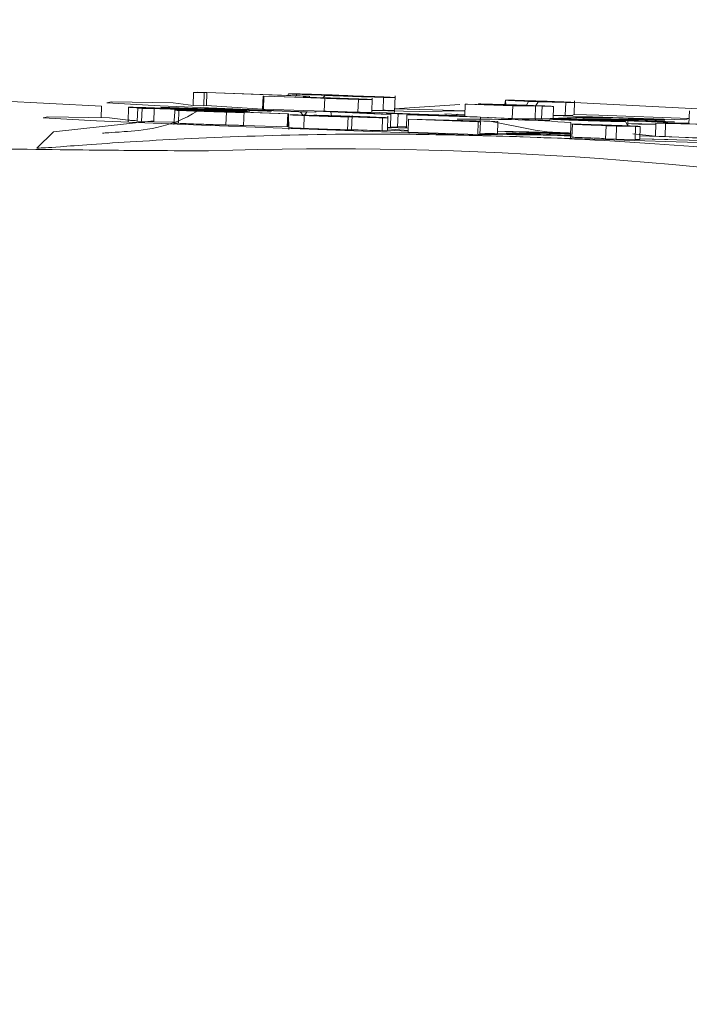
# Model space of a CAD drawing. Header units: millimetres. Extents: x 69081 to 158617, y -37521 to -9534.
# Tile 174 of 256: x 113682.181 to 113682.595, y -20053.598 to -20052.988. Entities that reach past the tile are written whole.
import ezdxf

# ---------------------------------------------------------------- set-up
doc = ezdxf.new("R2010")
doc.units = ezdxf.units.MM
doc.layers.add('ARCH_wyposażenie', color=8, linetype='Continuous', lineweight=9)
doc.layers.add('JS_DACH', color=3, linetype='Continuous')

# ---------------------------------------------------------------- blocks, each defined once
blk = doc.blocks.new('MASZYNA MYJĄCA')
at = {"layer": 'ARCH_wyposażenie'}
for p, q in [((15.41993, -25.6996), (15.4252, -25.5987)), ((15.43365, -25.60907), (15.43296, -25.64302)), ((15.43274, -25.64907), (15.43336, -25.61843)), ((15.44198, -25.62229), (15.44096, -25.64328)), ((15.42515, -25.6283), (15.43315, -25.62857)), ((15.4298, -25.62845), (15.4279, -25.68442)), ((15.43317, -25.62802), (15.43315, -25.62857)), ((15.43198, -25.63744), (15.42997, -25.69318)), ((15.43033, -25.6947), (15.43198, -25.63744)), ((15.43198, -25.63744), (15.43198, -25.63744)), ((15.43296, -25.64302), (15.43274, -25.64907)), ((15.43296, -25.64302), (15.44096, -25.64328)), ((15.44242, -25.65898), (15.44289, -25.64159)), ((15.43056, -25.64355), (15.42955, -25.67199)), ((15.42997, -25.69318), (15.43056, -25.64355)), ((15.43056, -25.64355), (15.43056, -25.64355)), ((15.43274, -25.64907), (15.44073, -25.64934)), ((15.43298, -25.66642), (15.4333, -25.64909)), ((15.44096, -25.64328), (15.44073, -25.64934)), ((15.44073, -25.64934), (15.43928, -25.66324)), ((15.44281, -25.659), (15.43481, -25.65873)), ((15.43444, -25.66646), (15.43073, -25.66634)), ((15.43178, -25.66793), (15.43444, -25.66646)), ((15.43482, -25.66169), (15.43469, -25.67338)), ((15.43482, -25.66169), (15.44282, -25.66196)), ((15.44282, -25.66196), (15.44268, -25.67364)), ((15.42955, -25.67199), (15.42933, -25.69049)), ((15.43178, -25.66793), (15.43178, -25.66793)), ((15.43446, -25.67991), (15.43457, -25.6696)), ((15.43469, -25.67338), (15.43446, -25.67991)), ((15.43469, -25.67338), (15.44268, -25.67364)), ((15.44268, -25.67364), (15.44245, -25.68018)), ((15.43156, -25.67433), (15.43149, -25.67383)), ((15.43438, -25.67607), (15.43438, -25.67607)), ((15.4279, -25.68442), (15.42739, -25.69966)), ((15.43446, -25.67991), (15.44245, -25.68018)), ((15.42883, -25.68836), (15.42803, -25.71261)), ((15.43019, -25.71976), (15.42883, -25.68836)), ((15.42933, -25.69049), (15.42981, -25.71266)), ((15.42981, -25.71266), (15.43033, -25.6947)), ((15.43033, -25.6947), (15.42997, -25.69318)), ((15.42739, -25.69966), (15.41895, -25.69938)), ((15.43238, -25.70162), (15.44238, -25.70195)), ((15.43346, -25.70076), (15.4334, -25.70117)), ((15.43346, -25.70076), (15.44145, -25.70102)), ((15.43903, -25.70184), (15.43815, -25.72777)), ((15.43815, -25.72777), (15.43932, -25.70185)), ((15.43932, -25.70185), (15.43859, -25.71942)), ((15.43911, -25.73185), (15.43932, -25.70185)), ((15.44041, -25.70188), (15.43931, -25.7327)), ((15.4396, -25.73392), (15.44041, -25.70188)), ((15.44001, -25.73565), (15.44041, -25.70188)), ((15.44145, -25.70102), (15.44145, -25.70102)), ((15.4199, -25.70487), (15.41958, -25.72184)), ((15.4199, -25.70487), (15.4279, -25.70513)), ((15.4279, -25.70513), (15.42803, -25.71261)), ((15.43014, -25.71267), (15.43026, -25.7092)), ((15.41936, -25.72799), (15.41964, -25.71295)), ((15.42243, -25.71253), (15.42219, -25.7195)), ((15.42243, -25.71253), (15.43014, -25.71267)), ((15.42899, -25.75769), (15.43114, -25.71471)), ((15.43027, -25.71467), (15.43019, -25.71976)), ((15.43826, -25.71493), (15.43721, -25.72383)), ((15.41958, -25.72184), (15.41936, -25.72799)), ((15.41942, -25.71986), (15.41942, -25.71986)), ((15.41958, -25.72184), (15.42218, -25.72361)), ((15.42219, -25.7195), (15.42219, -25.7195)), ((15.42219, -25.7195), (15.43019, -25.71976)), ((15.43859, -25.71942), (15.43847, -25.72915)), ((15.41908, -25.72276), (15.41908, -25.72276)), ((15.41936, -25.72799), (15.42172, -25.72906)), ((15.42218, -25.72361), (15.42194, -25.73768)), ((15.42218, -25.72361), (15.43017, -25.72388)), ((15.43017, -25.72388), (15.42994, -25.73795)), ((15.43721, -25.72383), (15.43161, -25.75194)), ((15.43815, -25.72777), (15.43765, -25.7471)), ((15.42176, -25.74139), (15.42189, -25.73375)), ((15.43847, -25.72915), (15.43765, -25.7471)), ((15.43899, -25.74174), (15.43911, -25.73185)), ((15.43931, -25.7327), (15.43899, -25.74174)), ((15.43962, -25.74717), (15.4396, -25.73392)), ((15.42194, -25.73768), (15.42092, -25.76708)), ((15.42194, -25.73768), (15.42994, -25.73795)), ((15.42994, -25.73795), (15.42899, -25.75769)), ((15.43962, -25.74717), (15.44001, -25.73565)), ((15.41855, -25.74221), (15.42161, -25.74203)), ((15.41855, -25.74221), (15.42128, -25.74249)), ((15.42092, -25.76558), (15.42176, -25.74139)), ((15.42161, -25.74203), (15.42174, -25.74204)), ((15.43039, -25.8021), (15.43161, -25.75194)), ((15.4318, -25.74691), (15.43075, -25.79028)), ((15.43161, -25.75194), (15.4318, -25.74691)), ((15.4318, -25.74691), (15.4398, -25.74717)), ((15.4398, -25.74717), (15.43987, -25.75798)), ((15.42088, -25.75826), (15.42115, -25.75899)), ((15.42899, -25.75769), (15.42758, -25.80313)), ((15.42888, -25.7596), (15.42899, -25.75769)), ((15.42899, -25.75769), (15.43147, -25.75777)), ((15.43188, -25.75899), (15.43039, -25.8021)), ((15.43075, -25.79028), (15.43188, -25.75771)), ((15.43188, -25.75771), (15.43188, -25.75899)), ((15.43188, -25.75771), (15.43987, -25.75798)), ((15.43188, -25.75899), (15.43988, -25.75926)), ((15.43987, -25.75798), (15.43988, -25.75926)), ((15.42792, -25.79048), (15.42888, -25.7596)), ((15.43988, -25.75926), (15.43839, -25.80236)), ((15.42092, -25.76708), (15.42092, -25.76558)), ((15.42092, -25.76708), (15.42819, -25.76732)), ((15.42388, -25.81078), (15.42121, -25.77045)), ((15.42756, -25.7673), (15.42692, -25.77961)), ((15.42814, -25.77288), (15.42722, -25.7719)), ((15.42814, -25.77912), (15.42792, -25.79048)), ((15.42814, -25.77912), (15.42814, -25.77912)), ((15.42758, -25.80313), (15.42791, -25.78569)), ((15.42726, -25.79792), (15.42726, -25.79792)), ((15.42758, -25.80313), (15.43557, -25.8034)), ((15.43039, -25.8021), (15.43839, -25.80236)), ((15.4358, -25.80228), (15.43543, -25.81511)), ((15.4358, -25.80228), (15.43557, -25.8034)), ((15.43638, -25.81514), (15.43723, -25.80233)), ((15.43719, -25.81517), (15.43767, -25.80234)), ((15.42589, -25.81085), (15.4159, -25.81052)), ((15.42573, -25.84756), (15.42729, -25.8131)), ((15.42705, -25.80863), (15.42685, -25.81505)), ((15.42705, -25.80863), (15.43505, -25.8089)), ((15.42729, -25.8131), (15.42712, -25.81908)), ((15.42729, -25.8131), (15.43529, -25.81336)), ((15.43505, -25.8089), (15.43529, -25.81336)), ((15.43529, -25.81336), (15.43543, -25.81511)), ((15.41678, -25.81767), (15.42477, -25.81793)), ((15.42477, -25.81793), (15.42487, -25.82484)), ((15.42712, -25.81908), (15.4257, -25.85016)), ((15.42685, -25.81505), (15.42678, -25.81561)), ((15.42678, -25.81561), (15.42716, -25.81605)), ((15.42685, -25.81505), (15.42685, -25.81505)), ((15.43719, -25.81517), (15.42846, -25.81488)), ((15.42943, -25.81828), (15.43743, -25.81854)), ((15.42586, -25.82487), (15.41719, -25.82458)), ((15.41802, -25.8332), (15.42602, -25.83346)), ((15.43692, -25.83749), (15.42793, -25.83705)), ((15.41573, -25.84402), (15.41554, -25.8487)), ((15.42891, -25.83961), (15.4369, -25.83988)), ((15.41575, -25.84906), (15.41575, -25.84906)), ((15.42538, -25.85939), (15.42573, -25.84756)), ((15.4257, -25.85016), (15.42543, -25.85962)), ((15.4257, -25.85016), (15.42841, -25.8499)), ((15.41544, -25.85364), (15.41704, -25.85514)), ((15.41737, -25.85406), (15.41614, -25.89173)), ((15.41737, -25.85406), (15.42537, -25.85433)), ((15.42537, -25.85433), (15.42413, -25.892)), ((15.41607, -25.8922), (15.41718, -25.85832)), ((15.42543, -25.85962), (15.42538, -25.85939)), ((15.42543, -25.85962), (15.42598, -25.85963)), ((15.41352, -25.93302), (15.41611, -25.86357)), ((15.41604, -25.86677), (15.4138, -25.92697)), ((15.41485, -25.86614), (15.41466, -25.87087)), ((15.41611, -25.86357), (15.41604, -25.86677)), ((15.41604, -25.86677), (15.41688, -25.86755)), ((15.41604, -25.86677), (15.41674, -25.86685)), ((15.41611, -25.86357), (15.41701, -25.8636)), ((15.41697, -25.86359), (15.41701, -25.8636)), ((15.42375, -25.92003), (15.42587, -25.86509)), ((15.42587, -25.86509), (15.42577, -25.86932)), ((15.42577, -25.86932), (15.42785, -25.86749)), ((15.42587, -25.86509), (15.42803, -25.8667)), ((15.42803, -25.8667), (15.43603, -25.86696)), ((15.41483, -25.87155), (15.41581, -25.87159)), ((15.42577, -25.86932), (15.42386, -25.9189)), ((15.42762, -25.87567), (15.42764, -25.87313)), ((15.41458, -25.8764), (15.41561, -25.87687)), ((15.42564, -25.91439), (15.42692, -25.87653)), ((15.42695, -25.87696), (15.4258, -25.91106)), ((15.42692, -25.87653), (15.43661, -25.87625)), ((15.42692, -25.87653), (15.42695, -25.87696)), ((15.42692, -25.87653), (15.43491, -25.87679)), ((15.42695, -25.87696), (15.43495, -25.87722)), ((15.43351, -25.87615), (15.43349, -25.87675)), ((15.43495, -25.87722), (15.43413, -25.90439)), ((15.43491, -25.87679), (15.43495, -25.87722)), ((15.4231, -25.94996), (15.42539, -25.88691)), ((15.42539, -25.88691), (15.42534, -25.88975)), ((15.42539, -25.88691), (15.42539, -25.88691)), ((15.41614, -25.89173), (15.41607, -25.8922)), ((15.41607, -25.8922), (15.42407, -25.89246)), ((15.41614, -25.89173), (15.42413, -25.892)), ((15.42407, -25.89246), (15.42179, -25.92724)), ((15.42534, -25.88975), (15.42327, -25.94662)), ((15.42413, -25.892), (15.42407, -25.89246)), ((15.42534, -25.88975), (15.42534, -25.88975)), ((15.42349, -25.9698), (15.42564, -25.90176)), ((15.42574, -25.9004), (15.42379, -25.96177)), ((15.42562, -25.90246), (15.42437, -25.90242)), ((15.43413, -25.90439), (15.42515, -25.90392)), ((15.42537, -25.90246), (15.42562, -25.90246)), ((15.42564, -25.90176), (15.42574, -25.9004)), ((15.42574, -25.9004), (15.42574, -25.9004)), ((15.42591, -25.91095), (15.4258, -25.91262)), ((15.42591, -25.9149), (15.4339, -25.91517)), ((15.42355, -25.9284), (15.42375, -25.92003)), ((15.42386, -25.9189), (15.42369, -25.92559)), ((15.42386, -25.9189), (15.42386, -25.9189)), ((15.42467, -25.92044), (15.42467, -25.92044)), ((15.41398, -25.92861), (15.41376, -25.93517)), ((15.4138, -25.92697), (15.41398, -25.92861)), ((15.4138, -25.92697), (15.42179, -25.92724)), ((15.41398, -25.92861), (15.42197, -25.92887)), ((15.42197, -25.92887), (15.42175, -25.93544)), ((15.42179, -25.92724), (15.42197, -25.92887)), ((15.42369, -25.92559), (15.42355, -25.9284)), ((15.42355, -25.9284), (15.42355, -25.9284)), ((15.42369, -25.92559), (15.42369, -25.92559)), ((15.41376, -25.93517), (15.41352, -25.93302)), ((15.41376, -25.93517), (15.42175, -25.93544)), ((15.42405, -25.93823), (15.42405, -25.93823)), ((15.42429, -25.93973), (15.42429, -25.93973)), ((15.42327, -25.94662), (15.42319, -25.95111)), ((15.42327, -25.94662), (15.4337, -25.94738)), ((15.42488, -25.94429), (15.43287, -25.94455)), ((15.43225, -25.94733), (15.43185, -25.95989)), ((15.423, -25.95557), (15.4231, -25.94996)), ((15.42319, -25.95111), (15.423, -25.95557)), ((15.42319, -25.95111), (15.42319, -25.95111)), ((15.42394, -25.95962), (15.42367, -25.96711)), ((15.42379, -25.96177), (15.42394, -25.95962)), ((15.42394, -25.95962), (15.43193, -25.95989)), ((15.43193, -25.95989), (15.43167, -25.96737)), ((15.42367, -25.96711), (15.42349, -25.9698)), ((15.42349, -25.9698), (15.43148, -25.97006)), ((15.42367, -25.96711), (15.43167, -25.96737)), ((15.43167, -25.96737), (15.43148, -25.97006)), ((15.42293, -25.97551), (15.43193, -25.97581)), ((15.42222, -25.99221), (15.41422, -26.15064)), ((15.42222, -25.99221), (15.42938, -25.99245)), ((15.4482, -26.03218), (15.4482, -26.03218))]:
    blk.add_line(p, q, dxfattribs=at)
for points in [[(15.44094, -25.73959), (15.44425, -25.6366), (15.44693, -25.54508), (15.44866, -25.47607), (15.44924, -25.4379), (15.4486, -25.43516), (15.4468, -25.46819), (15.44793, -25.48915)], [(15.44198, -25.62229), (15.44195, -25.62295), (15.44056, -25.65892)], [(15.44242, -25.65898), (15.44327, -25.62853), (15.44343, -25.62234)], [(15.4298, -25.62845), (15.43081, -25.63131), (15.42883, -25.68836)], [(15.43073, -25.66634), (15.43253, -25.63859), (15.43284, -25.62855)], [(15.43093, -25.97577), (15.42949, -25.98734), (15.42891, -26.02552), (15.42956, -26.02825), (15.43135, -25.99522), (15.43408, -25.93041), (15.43741, -25.84163), (15.44094, -25.73959)], [(15.42522, -25.76723), (15.42459, -25.7874), (15.42388, -25.81078)], [(15.42522, -25.76723), (15.42557, -25.79548), (15.42487, -25.82484)], [(15.42586, -25.82487), (15.42689, -25.80106), (15.42819, -25.76732)], [(15.42175, -25.93544), (15.42017, -25.94793), (15.41959, -25.98611), (15.42024, -25.98884), (15.42204, -25.95581), (15.42476, -25.891), (15.42598, -25.85963)], [(15.4482, -26.03218), (15.43809, -26.02184), (15.43141, -25.95987)]]:
    blk.add_lwpolyline(points, dxfattribs=at)
blk.add_arc((17.79866, -25.85244), 2.34998, 88.11521, 181.79544, dxfattribs=at)
for centre, major_axis, ratio, start_param, end_param in [((17.77898, -25.77258), (-0.23347, 2.37852), 0.982977, 1.418034, 1.442011), ((17.77862, -25.77106), (-0.26624, 2.53928), 0.919044, 1.424734, 1.444199), ((17.77898, -25.77258), (-0.23347, 2.37852), 0.982977, 1.442011, 1.449532), ((17.77864, -25.77116), (-2.33751, -0.24509), 0.991395, 6.144392, 6.144834), ((17.78776, -25.80973), (-0.26624, 2.53928), 0.919044, 1.432435, 1.444199), ((17.78825, -25.8118), (-0.23347, 2.37852), 0.982977, 1.428597, 1.442011), ((17.78776, -25.80973), (-0.26624, 2.53928), 0.919044, 1.444199, 1.448081), ((17.78825, -25.8118), (-0.23347, 2.37852), 0.982977, 1.442011, 1.45207)]:
    blk.add_ellipse(centre, major_axis=major_axis, ratio=ratio, start_param=start_param, end_param=end_param, dxfattribs=at)
for points, knots in [([(15.4677, -25.43249), (15.46787, -25.4356), (15.46891, -25.4322), (15.46496, -25.46163), (15.45733, -25.5208), (15.44841, -25.60583), (15.44306, -25.68329), (15.44137, -25.72828), (15.44094, -25.73959)], [0, 0, 0, 0, 0.086351, 0.295753, 0.505773, 0.717297, 0.928889, 1, 1, 1, 1]), ([(15.4333, -25.64909), (15.43368, -25.65474), (15.43324, -25.66041), (15.43298, -25.66637), (15.43298, -25.66642)], [0, 0, 0, 0, 0.992335, 1, 1, 1, 1]), ([(15.43377, -25.68568), (15.43387, -25.68257), (15.43407, -25.67637), (15.43437, -25.66808), (15.4346, -25.66229), (15.43469, -25.6605), (15.43474, -25.65961)], [0, 0, 0, 0, 0.27963, 0.559124, 0.779584, 1, 1, 1, 1]), ([(15.43481, -25.65873), (15.43481, -25.65879), (15.43484, -25.65855), (15.43484, -25.65923), (15.43484, -25.66022), (15.43483, -25.6612), (15.43482, -25.66169)], [0, 0, 0, 0, 0.045567, 0.363635, 0.681908, 1, 1, 1, 1]), ([(15.44281, -25.659), (15.44281, -25.65905), (15.44283, -25.65882), (15.44283, -25.65949), (15.44283, -25.66048), (15.44282, -25.66147), (15.44282, -25.66196)], [0, 0, 0, 0, 0.045565, 0.363608, 0.681539, 1, 1, 1, 1]), ([(15.43454, -25.66608), (15.43449, -25.66691), (15.43441, -25.66857), (15.43422, -25.6737), (15.43403, -25.6791), (15.43392, -25.68244), (15.43387, -25.68411)], [0, 0, 0, 0, 0.2794832, 0.5591809, 0.779585, 1, 1, 1, 1]), ([(15.43433, -25.67615), (15.43439, -25.67414), (15.43451, -25.67012), (15.43459, -25.66664), (15.43461, -25.66511), (15.43456, -25.66576), (15.43454, -25.66608)], [0, 0, 0, 0, 0.2795, 0.559235, 0.779508, 1, 1, 1, 1]), ([(15.43095, -25.68442), (15.43101, -25.68246), (15.43115, -25.67853), (15.43139, -25.67221), (15.43151, -25.66997), (15.43178, -25.66793)], [0, 0, 0, 0, 0.268853, 0.537664, 1, 1, 1, 1]), ([(15.43178, -25.66793), (15.43177, -25.66992), (15.43176, -25.67291), (15.43144, -25.68446), (15.43119, -25.69245), (15.43105, -25.69652), (15.43098, -25.69855)], [0, 0, 0, 0, 0.4993511, 0.7487901, 0.8743658, 1, 1, 1, 1]), ([(15.43457, -25.6696), (15.43454, -25.67074), (15.43448, -25.67277), (15.43441, -25.67506), (15.43438, -25.67607)], [0, 0, 0, 0, 0.5600576, 1, 1, 1, 1]), ([(15.43149, -25.67383), (15.43139, -25.67452), (15.43131, -25.67595), (15.43112, -25.68088), (15.43101, -25.68394), (15.43096, -25.68547)], [0, 0, 0, 0, 0.498395, 0.749366, 1, 1, 1, 1]), ([(15.43148, -25.68033), (15.43151, -25.67884), (15.43156, -25.67617), (15.43156, -25.6749), (15.43156, -25.67433)], [0, 0, 0, 0, 0.559672, 1, 1, 1, 1]), ([(15.43438, -25.67607), (15.43428, -25.67905), (15.43409, -25.68502), (15.43381, -25.69279), (15.43358, -25.69832), (15.4335, -25.69994), (15.43346, -25.70076)], [0, 0, 0, 0, 0.2793662, 0.5590429, 0.7793771, 1, 1, 1, 1]), ([(15.43366, -25.69419), (15.4337, -25.69336), (15.43379, -25.69169), (15.43398, -25.68657), (15.43417, -25.68116), (15.43428, -25.67782), (15.43433, -25.67615)], [0, 0, 0, 0, 0.27963, 0.559295, 0.779671, 1, 1, 1, 1]), ([(15.43027, -25.71467), (15.43018, -25.71244), (15.43019, -25.71009), (15.4304, -25.70168), (15.43055, -25.69645), (15.43074, -25.69048), (15.43088, -25.68644), (15.43095, -25.68442)], [0, 0, 0, 0, 0.498666, 0.624043, 0.749426, 0.874731, 1, 1, 1, 1]), ([(15.43096, -25.68547), (15.4309, -25.68708), (15.43079, -25.69029), (15.43061, -25.69645), (15.43039, -25.70462), (15.4304, -25.7066), (15.43026, -25.7092)], [0, 0, 0, 0, 0.125282, 0.250719, 0.499435, 1, 1, 1, 1]), ([(15.43099, -25.69711), (15.43105, -25.6952), (15.43118, -25.69138), (15.43137, -25.68492), (15.43144, -25.68207), (15.43148, -25.68033)], [0, 0, 0, 0, 0.280144, 0.560545, 1, 1, 1, 1]), ([(15.4334, -25.70117), (15.43338, -25.70045), (15.4334, -25.69876), (15.43356, -25.69265), (15.4337, -25.688), (15.43377, -25.68568)], [0, 0, 0, 0, 0.387721, 0.69387, 1, 1, 1, 1]), ([(15.43387, -25.68411), (15.43381, -25.68611), (15.43369, -25.69012), (15.43361, -25.69358), (15.43359, -25.69515), (15.43364, -25.69451), (15.43366, -25.69419)], [0, 0, 0, 0, 0.2794643, 0.5592801, 0.7795689, 1, 1, 1, 1]), ([(15.44245, -25.68018), (15.44219, -25.68186), (15.44204, -25.68651), (15.4418, -25.69306), (15.44158, -25.69858), (15.44149, -25.70021), (15.44145, -25.70102)], [0, 0, 0, 0, 0.180026, 0.498157, 0.748933, 1, 1, 1, 1]), ([(15.43026, -25.7092), (15.43047, -25.70901), (15.43049, -25.70966), (15.43063, -25.70647), (15.43082, -25.70174), (15.43093, -25.69865), (15.43099, -25.69711)], [0, 0, 0, 0, 0.210797, 0.603894, 0.80207, 1, 1, 1, 1]), ([(15.41901, -25.72334), (15.41911, -25.72018), (15.41932, -25.71388), (15.41961, -25.70616), (15.41982, -25.70126), (15.41989, -25.70015), (15.41993, -25.6996)], [0, 0, 0, 0, 0.279662, 0.559177, 0.779555, 1, 1, 1, 1]), ([(15.41993, -25.6996), (15.41995, -25.70009), (15.41999, -25.70039), (15.41993, -25.70336), (15.4199, -25.70487)], [0, 0, 0, 0, 0.490446, 1, 1, 1, 1]), ([(15.42739, -25.69966), (15.42795, -25.70035), (15.42799, -25.70066), (15.42793, -25.70362), (15.4279, -25.70513)], [0, 0, 0, 0, 0.490288, 1, 1, 1, 1]), ([(15.43238, -25.70162), (15.43087, -25.72296), (15.43005, -25.7479), (15.43035, -25.77008), (15.43037, -25.77201)], [0, 0, 0, 0, 0.913259, 1, 1, 1, 1]), ([(15.43098, -25.69855), (15.43091, -25.70051), (15.43078, -25.70443), (15.43053, -25.71086), (15.4303, -25.7159), (15.43028, -25.71504), (15.43027, -25.71467)], [0, 0, 0, 0, 0.181747, 0.363394, 0.724105, 1, 1, 1, 1]), ([(15.43903, -25.70184), (15.43891, -25.70078), (15.43877, -25.7047), (15.43852, -25.71112), (15.43829, -25.71617), (15.43827, -25.71531), (15.43826, -25.71493)], [0, 0, 0, 0, 0.181709, 0.363482, 0.724075, 1, 1, 1, 1]), ([(15.41971, -25.70631), (15.41968, -25.70684), (15.41961, -25.70789), (15.41943, -25.7125), (15.41924, -25.71764), (15.41913, -25.72105), (15.41908, -25.72276)], [0, 0, 0, 0, 0.279624, 0.559419, 0.779605, 1, 1, 1, 1]), ([(15.41941, -25.71902), (15.41947, -25.71691), (15.41961, -25.71267), (15.41971, -25.70844), (15.41975, -25.7061), (15.41973, -25.70624), (15.41971, -25.70631)], [0, 0, 0, 0, 0.2795689, 0.5595203, 0.7797374, 1, 1, 1, 1]), ([(15.41964, -25.71295), (15.4196, -25.71419), (15.41953, -25.71642), (15.41946, -25.71881), (15.41942, -25.71986)], [0, 0, 0, 0, 0.559793, 1, 1, 1, 1]), ([(15.42172, -25.72906), (15.42182, -25.72628), (15.42202, -25.72074), (15.42224, -25.71524), (15.42239, -25.71242), (15.42242, -25.71249), (15.42243, -25.71253)], [0, 0, 0, 0, 0.279783, 0.559239, 0.779518, 1, 1, 1, 1]), ([(15.41942, -25.71986), (15.41932, -25.72289), (15.41912, -25.72895), (15.41885, -25.73611), (15.41865, -25.74077), (15.41859, -25.74173), (15.41855, -25.74221)], [0, 0, 0, 0, 0.2794, 0.559104, 0.779446, 1, 1, 1, 1]), ([(15.41877, -25.73543), (15.41881, -25.7349), (15.41887, -25.73383), (15.41905, -25.72927), (15.41924, -25.72413), (15.41935, -25.72073), (15.41941, -25.71902)], [0, 0, 0, 0, 0.279406, 0.559338, 0.779549, 1, 1, 1, 1]), ([(15.42219, -25.7195), (15.42217, -25.71956), (15.42214, -25.71968), (15.42201, -25.72271), (15.42186, -25.72659), (15.42176, -25.72949), (15.4217, -25.73093)], [0, 0, 0, 0, 0.280054, 0.559201, 0.779686, 1, 1, 1, 1]), ([(15.43019, -25.71976), (15.43017, -25.71985), (15.43013, -25.72001), (15.43005, -25.72206), (15.42998, -25.72373), (15.43017, -25.72388)], [0, 0, 0, 0, 0.4781139, 0.954188, 1, 1, 1, 1]), ([(15.41855, -25.74221), (15.41853, -25.74225), (15.41848, -25.74233), (15.41859, -25.73733), (15.41878, -25.73068), (15.41893, -25.72579), (15.41901, -25.72334)], [0, 0, 0, 0, 0.279687, 0.558978, 0.779552, 1, 1, 1, 1]), ([(15.41908, -25.72276), (15.41901, -25.72487), (15.41888, -25.7291), (15.41877, -25.7333), (15.41873, -25.73563), (15.41876, -25.7355), (15.41877, -25.73543)], [0, 0, 0, 0, 0.279426, 0.559235, 0.779457, 1, 1, 1, 1]), ([(15.42167, -25.739), (15.42177, -25.73612), (15.42194, -25.73097), (15.42211, -25.72586), (15.42218, -25.72361)], [0, 0, 0, 0, 0.559351, 1, 1, 1, 1]), ([(15.42088, -25.75826), (15.4209, -25.75705), (15.42093, -25.75463), (15.42115, -25.74662), (15.42143, -25.73751), (15.42162, -25.73188), (15.42172, -25.72906)], [0, 0, 0, 0, 0.2798834, 0.5593944, 0.7794254, 1, 1, 1, 1]), ([(15.4217, -25.73093), (15.42162, -25.73353), (15.42144, -25.73872), (15.42125, -25.74519), (15.42114, -25.74955), (15.42113, -25.75074), (15.42113, -25.75134)], [0, 0, 0, 0, 0.279028, 0.558798, 0.779278, 1, 1, 1, 1]), ([(15.42189, -25.73375), (15.42184, -25.7353), (15.42175, -25.73809), (15.42165, -25.74083), (15.42161, -25.74203)], [0, 0, 0, 0, 0.560332, 1, 1, 1, 1]), ([(15.42113, -25.75134), (15.42113, -25.75165), (15.42115, -25.75229), (15.42129, -25.74925), (15.42148, -25.74443), (15.42161, -25.74081), (15.42167, -25.739)], [0, 0, 0, 0, 0.279886, 0.559057, 0.779221, 1, 1, 1, 1]), ([(15.44094, -25.73959), (15.44038, -25.7618), (15.43898, -25.81729), (15.44039, -25.90049), (15.44408, -25.97471), (15.44786, -26.02363), (15.44811, -26.02865), (15.4482, -26.03218)], [0, 0, 0, 0, 0.144345, 0.36075, 0.578315, 0.797176, 1, 1, 1, 1]), ([(15.42161, -25.74203), (15.4215, -25.74519), (15.42128, -25.7515), (15.42103, -25.75723), (15.4209, -25.75948), (15.42089, -25.75866), (15.42088, -25.75826)], [0, 0, 0, 0, 0.279676, 0.55911, 0.77939, 1, 1, 1, 1]), ([(15.42716, -25.79943), (15.42726, -25.79633), (15.42746, -25.79012), (15.42776, -25.78174), (15.428, -25.77563), (15.4281, -25.7738), (15.42814, -25.77288)], [0, 0, 0, 0, 0.279959, 0.559347, 0.779614, 1, 1, 1, 1]), ([(15.42814, -25.77288), (15.42822, -25.77228), (15.42825, -25.77187), (15.42822, -25.77391), (15.42819, -25.77626), (15.42815, -25.77816), (15.42814, -25.77912)], [0, 0, 0, 0, 0.146793, 0.431103, 0.71544, 1, 1, 1, 1]), ([(15.42794, -25.77935), (15.4279, -25.78024), (15.42781, -25.78202), (15.42761, -25.78738), (15.42742, -25.79289), (15.42731, -25.79624), (15.42726, -25.79792)], [0, 0, 0, 0, 0.279301, 0.55906, 0.779412, 1, 1, 1, 1]), ([(15.42791, -25.78569), (15.42793, -25.7844), (15.42797, -25.78227), (15.42801, -25.77967), (15.42802, -25.77826), (15.42797, -25.77899), (15.42794, -25.77935)], [0, 0, 0, 0, 0.340576, 0.560741, 0.780485, 1, 1, 1, 1]), ([(15.42678, -25.81561), (15.42676, -25.81494), (15.42677, -25.81332), (15.42693, -25.80701), (15.42709, -25.80196), (15.42716, -25.79943)], [0, 0, 0, 0, 0.3882881, 0.693994, 1, 1, 1, 1]), ([(15.42726, -25.79792), (15.42719, -25.80019), (15.42705, -25.80473), (15.42697, -25.8085), (15.42698, -25.80956), (15.42703, -25.80894), (15.42705, -25.80863)], [0, 0, 0, 0, 0.279193, 0.558423, 0.778837, 1, 1, 1, 1]), ([(15.43557, -25.8034), (15.43509, -25.80378), (15.43502, -25.80634), (15.43498, -25.80858), (15.43497, -25.8097), (15.43499, -25.80949), (15.43499, -25.80948)], [0, 0, 0, 0, 0.090442, 0.588399, 0.981467, 1, 1, 1, 1]), ([(15.41655, -25.81752), (15.41663, -25.81557), (15.41678, -25.81209), (15.41685, -25.81112), (15.41688, -25.8107)], [0, 0, 0, 0, 0.559399, 1, 1, 1, 1]), ([(15.41688, -25.8107), (15.41689, -25.81063), (15.41692, -25.8105), (15.4169, -25.81266), (15.41682, -25.81577), (15.41678, -25.81767)], [0, 0, 0, 0, 0.2799827, 0.5602098, 1, 1, 1, 1]), ([(15.42589, -25.81085), (15.4249, -25.811), (15.42492, -25.81095), (15.42489, -25.81297), (15.42482, -25.81605), (15.42477, -25.81793)], [0, 0, 0, 0, 0.176369, 0.496728, 1, 1, 1, 1]), ([(15.41678, -25.81767), (15.41671, -25.82008), (15.41659, -25.82489), (15.41629, -25.83422), (15.416, -25.84274), (15.41584, -25.84696), (15.41575, -25.84906)], [0, 0, 0, 0, 0.280529, 0.559295, 0.779879, 1, 1, 1, 1]), ([(15.4158, -25.83978), (15.41593, -25.83543), (15.41612, -25.82935), (15.4164, -25.82162), (15.4165, -25.81889), (15.41655, -25.81752)], [0, 0, 0, 0, 0.5581053, 0.77908, 1, 1, 1, 1]), ([(15.41659, -25.82242), (15.41662, -25.82095), (15.41669, -25.81802), (15.41668, -25.81712), (15.41659, -25.8185), (15.41649, -25.82093), (15.41644, -25.82214)], [0, 0, 0, 0, 0.280465, 0.55974, 0.779864, 1, 1, 1, 1]), ([(15.42943, -25.81828), (15.42939, -25.81972), (15.42932, -25.82262), (15.42909, -25.83034), (15.42889, -25.83624), (15.42877, -25.83984)], [0, 0, 0, 0, 0.2799173, 0.5598505, 1, 1, 1, 1]), ([(15.42895, -25.82608), (15.42906, -25.82344), (15.42926, -25.81815), (15.42944, -25.81469), (15.4295, -25.81475), (15.42945, -25.8171), (15.42943, -25.81828)], [0, 0, 0, 0, 0.28058, 0.559276, 0.779746, 1, 1, 1, 1]), ([(15.43743, -25.81854), (15.43739, -25.81999), (15.43732, -25.82288), (15.43712, -25.82971), (15.43695, -25.83467), (15.43692, -25.83749)], [0, 0, 0, 0, 0.315983, 0.631782, 1, 1, 1, 1]), ([(15.43719, -25.81517), (15.43746, -25.81543), (15.43749, -25.81527), (15.43745, -25.81727), (15.43743, -25.81854)], [0, 0, 0, 0, 0.3615555, 1, 1, 1, 1]), ([(15.41644, -25.82214), (15.41637, -25.82405), (15.41622, -25.82788), (15.416, -25.83445), (15.41583, -25.84007), (15.41576, -25.8427), (15.41573, -25.84402)], [0, 0, 0, 0, 0.278814, 0.558903, 0.779278, 1, 1, 1, 1]), ([(15.41588, -25.84415), (15.41596, -25.84224), (15.4161, -25.83843), (15.41632, -25.83174), (15.41648, -25.82632), (15.41655, -25.82372), (15.41659, -25.82242)], [0, 0, 0, 0, 0.2792465, 0.5584098, 0.7789975, 1, 1, 1, 1]), ([(15.41795, -25.82897), (15.41802, -25.8274), (15.41817, -25.82424), (15.41822, -25.82457), (15.41817, -25.8278), (15.41807, -25.8314), (15.41802, -25.8332)], [0, 0, 0, 0, 0.279624, 0.559101, 0.77949, 1, 1, 1, 1]), ([(15.42586, -25.82487), (15.42618, -25.82533), (15.42621, -25.82511), (15.42616, -25.82816), (15.42606, -25.8317), (15.42602, -25.83346)], [0, 0, 0, 0, 0.247132, 0.623636, 1, 1, 1, 1]), ([(15.42829, -25.84547), (15.42834, -25.84359), (15.42846, -25.83984), (15.4287, -25.83298), (15.42886, -25.8287), (15.42895, -25.82608)], [0, 0, 0, 0, 0.280029, 0.560155, 1, 1, 1, 1]), ([(15.42849, -25.84651), (15.42857, -25.8444), (15.42872, -25.84018), (15.42895, -25.83339), (15.42912, -25.82757), (15.42918, -25.82516), (15.42921, -25.82396)], [0, 0, 0, 0, 0.27987, 0.559687, 0.779938, 1, 1, 1, 1]), ([(15.42922, -25.82194), (15.42912, -25.82366), (15.42904, -25.82541), (15.42893, -25.82832), (15.42887, -25.82977)], [0, 0, 0, 0, 0.499786, 1, 1, 1, 1]), ([(15.42921, -25.82396), (15.42924, -25.82276), (15.42927, -25.82133), (15.42923, -25.82186), (15.42922, -25.82194)], [0, 0, 0, 0, 0.835138, 1, 1, 1, 1]), ([(15.41692, -25.85905), (15.417, -25.8563), (15.41716, -25.8508), (15.41747, -25.84161), (15.41774, -25.83405), (15.41788, -25.83066), (15.41795, -25.82897)], [0, 0, 0, 0, 0.279642, 0.558982, 0.779472, 1, 1, 1, 1]), ([(15.41785, -25.83733), (15.41789, -25.83578), (15.41797, -25.83267), (15.41797, -25.83127), (15.41791, -25.83182), (15.41783, -25.83362), (15.41779, -25.83451)], [0, 0, 0, 0, 0.279591, 0.559316, 0.779796, 1, 1, 1, 1]), ([(15.42887, -25.82977), (15.4288, -25.83182), (15.42864, -25.83591), (15.42842, -25.84261), (15.42825, -25.84828), (15.42819, -25.85063), (15.42816, -25.8518)], [0, 0, 0, 0, 0.280391, 0.559503, 0.779785, 1, 1, 1, 1]), ([(15.41779, -25.83451), (15.41773, -25.83601), (15.41761, -25.839), (15.4174, -25.84503), (15.41722, -25.85059), (15.41714, -25.85346), (15.4171, -25.85489)], [0, 0, 0, 0, 0.279676, 0.559262, 0.779577, 1, 1, 1, 1]), ([(15.41715, -25.85776), (15.41721, -25.85626), (15.41733, -25.85326), (15.41754, -25.84722), (15.41772, -25.84164), (15.4178, -25.83877), (15.41785, -25.83733)], [0, 0, 0, 0, 0.279535, 0.559289, 0.779593, 1, 1, 1, 1]), ([(15.41802, -25.8332), (15.41796, -25.83534), (15.41786, -25.83886), (15.41768, -25.84444), (15.41753, -25.84923), (15.41742, -25.85245), (15.41737, -25.85406)], [0, 0, 0, 0, 0.339414, 0.559491, 0.779721, 1, 1, 1, 1]), ([(15.42602, -25.83346), (15.42595, -25.8356), (15.42585, -25.83913), (15.42568, -25.84471), (15.42552, -25.84949), (15.42542, -25.85271), (15.42537, -25.85433)], [0, 0, 0, 0, 0.339319, 0.559488, 0.779698, 1, 1, 1, 1]), ([(15.42877, -25.83984), (15.42885, -25.83837), (15.42897, -25.83574), (15.42893, -25.83843), (15.42891, -25.83961)], [0, 0, 0, 0, 0.5599353, 1, 1, 1, 1]), ([(15.43692, -25.83749), (15.43693, -25.83744), (15.43698, -25.83663), (15.43694, -25.8383), (15.4369, -25.83988)], [0, 0, 0, 0, 0.0583052, 1, 1, 1, 1]), ([(15.41466, -25.87087), (15.41472, -25.86874), (15.41483, -25.86448), (15.41508, -25.85657), (15.41533, -25.84928), (15.41547, -25.84568), (15.41554, -25.84389)], [0, 0, 0, 0, 0.279896, 0.559666, 0.780032, 1, 1, 1, 1]), ([(15.41554, -25.84389), (15.41559, -25.8427), (15.41568, -25.84033), (15.41579, -25.83851), (15.41579, -25.8393), (15.4158, -25.83978)], [0, 0, 0, 0, 0.280097, 0.560177, 1, 1, 1, 1]), ([(15.41554, -25.8487), (15.41566, -25.84864), (15.41566, -25.849), (15.41573, -25.84774), (15.41583, -25.84535), (15.41588, -25.84415)], [0, 0, 0, 0, 0.098323, 0.549059, 1, 1, 1, 1]), ([(15.42891, -25.83961), (15.42886, -25.84158), (15.42876, -25.84551), (15.4285, -25.85356), (15.42825, -25.86084), (15.42811, -25.86475), (15.42803, -25.8667)], [0, 0, 0, 0, 0.2789163, 0.5585155, 0.779296, 1, 1, 1, 1]), ([(15.4287, -25.84383), (15.42861, -25.84521), (15.42855, -25.84641), (15.42846, -25.84874), (15.42841, -25.8499)], [0, 0, 0, 0, 0.499955, 1, 1, 1, 1]), ([(15.42869, -25.84544), (15.42871, -25.84449), (15.42873, -25.84345), (15.4287, -25.8438), (15.4287, -25.84383)], [0, 0, 0, 0, 0.919404, 1, 1, 1, 1]), ([(15.4369, -25.83988), (15.43685, -25.84184), (15.43675, -25.84578), (15.4365, -25.85382), (15.43625, -25.86111), (15.4361, -25.86501), (15.43603, -25.86696)], [0, 0, 0, 0, 0.278786, 0.558432, 0.779211, 1, 1, 1, 1]), ([(15.41541, -25.84885), (15.41535, -25.85038), (15.41523, -25.85346), (15.41506, -25.85876), (15.41493, -25.86307), (15.41488, -25.86511), (15.41485, -25.86614)], [0, 0, 0, 0, 0.278775, 0.558493, 0.778883, 1, 1, 1, 1]), ([(15.41495, -25.86675), (15.41501, -25.86517), (15.41513, -25.86199), (15.41531, -25.8566), (15.41545, -25.85198), (15.41551, -25.8498), (15.41554, -25.8487)], [0, 0, 0, 0, 0.278561, 0.5587509, 0.7795171, 1, 1, 1, 1]), ([(15.41554, -25.8487), (15.41557, -25.84761), (15.41562, -25.84542), (15.4156, -25.84486), (15.41553, -25.84605), (15.41545, -25.84792), (15.41541, -25.84885)], [0, 0, 0, 0, 0.27979, 0.559594, 0.780102, 1, 1, 1, 1]), ([(15.41575, -25.84906), (15.41569, -25.85059), (15.41557, -25.85366), (15.41544, -25.85581), (15.41544, -25.85446), (15.41544, -25.85364)], [0, 0, 0, 0, 0.279981, 0.559937, 1, 1, 1, 1]), ([(15.42841, -25.8499), (15.42835, -25.85156), (15.42823, -25.85488), (15.42806, -25.86019), (15.42793, -25.86461), (15.42788, -25.86653), (15.42785, -25.86749)], [0, 0, 0, 0, 0.279938, 0.559621, 0.780203, 1, 1, 1, 1]), ([(15.42794, -25.85763), (15.42799, -25.85579), (15.42807, -25.85249), (15.42822, -25.84762), (15.42829, -25.84547)], [0, 0, 0, 0, 0.55943, 1, 1, 1, 1]), ([(15.42813, -25.8627), (15.42819, -25.86111), (15.42831, -25.85791), (15.42848, -25.85274), (15.42862, -25.84822), (15.42866, -25.84637), (15.42869, -25.84544)], [0, 0, 0, 0, 0.280275, 0.559967, 0.78013, 1, 1, 1, 1]), ([(15.42816, -25.8518), (15.42815, -25.85275), (15.42812, -25.85465), (15.4282, -25.85346), (15.42833, -25.85074), (15.42844, -25.84792), (15.42849, -25.84651)], [0, 0, 0, 0, 0.278578, 0.558961, 0.779351, 1, 1, 1, 1]), ([(15.41544, -25.85364), (15.41539, -25.85534), (15.41528, -25.85875), (15.41507, -25.8653), (15.41492, -25.86919), (15.41483, -25.87155)], [0, 0, 0, 0, 0.281348, 0.562128, 1, 1, 1, 1]), ([(15.4171, -25.85489), (15.41706, -25.85646), (15.41697, -25.8596), (15.41697, -25.86097), (15.41703, -25.86046), (15.41711, -25.85866), (15.41715, -25.85776)], [0, 0, 0, 0, 0.2796878, 0.5592934, 0.7794806, 1, 1, 1, 1]), ([(15.41674, -25.86685), (15.41676, -25.86604), (15.41678, -25.86442), (15.41687, -25.86084), (15.41692, -25.85905)], [0, 0, 0, 0, 0.4996, 1, 1, 1, 1]), ([(15.41718, -25.85832), (15.41714, -25.85941), (15.41706, -25.86136), (15.417, -25.86291), (15.41697, -25.86359)], [0, 0, 0, 0, 0.560212, 1, 1, 1, 1]), ([(15.42764, -25.87313), (15.42766, -25.87204), (15.42772, -25.86984), (15.42789, -25.86404), (15.42804, -25.85952), (15.42813, -25.85676)], [0, 0, 0, 0, 0.28019, 0.56025, 1, 1, 1, 1]), ([(15.42785, -25.86749), (15.42784, -25.86822), (15.42782, -25.86968), (15.42788, -25.86876), (15.428, -25.86615), (15.42809, -25.86385), (15.42813, -25.8627)], [0, 0, 0, 0, 0.278581, 0.558436, 0.778877, 1, 1, 1, 1]), ([(15.42813, -25.85676), (15.42804, -25.85871), (15.42791, -25.86143), (15.42789, -25.8602), (15.42793, -25.85849), (15.42794, -25.85763)], [0, 0, 0, 0, 0.5579005, 0.7789403, 1, 1, 1, 1]), ([(15.41466, -25.87087), (15.41479, -25.87004), (15.41479, -25.87035), (15.41484, -25.86948), (15.41492, -25.86766), (15.41495, -25.86675)], [0, 0, 0, 0, 0.047521, 0.523984, 1, 1, 1, 1]), ([(15.41697, -25.86359), (15.4169, -25.86529), (15.41679, -25.86765), (15.41678, -25.86721), (15.41674, -25.86685)], [0, 0, 0, 0, 0.719962, 1, 1, 1, 1]), ([(15.42803, -25.8667), (15.42795, -25.86882), (15.42779, -25.87305), (15.42765, -25.87596), (15.42763, -25.87573), (15.42762, -25.87567)], [0, 0, 0, 0, 0.426359, 0.852309, 1, 1, 1, 1]), ([(15.43603, -25.86696), (15.43595, -25.86908), (15.43578, -25.87332), (15.43564, -25.87622), (15.43562, -25.87599), (15.43661, -25.87625)], [0, 0, 0, 0, 0.426236, 0.852277, 1, 1, 1, 1]), ([(15.41458, -25.8764), (15.41455, -25.87612), (15.41456, -25.87511), (15.41462, -25.87228), (15.41466, -25.87087)], [0, 0, 0, 0, 0.499916, 1, 1, 1, 1]), ([(15.41483, -25.87155), (15.41475, -25.87339), (15.41462, -25.87647), (15.41459, -25.87642), (15.41458, -25.8764)], [0, 0, 0, 0, 0.598108, 1, 1, 1, 1]), ([(15.42401, -25.93816), (15.42429, -25.92981), (15.42471, -25.9173), (15.42515, -25.90613), (15.42532, -25.90275), (15.42536, -25.90256), (15.42537, -25.90246)], [0, 0, 0, 0, 0.499378, 0.7487248, 0.874353, 1, 1, 1, 1]), ([(15.42537, -25.90246), (15.42538, -25.90269), (15.42539, -25.90314), (15.42532, -25.90701), (15.42498, -25.91898), (15.42457, -25.93143), (15.42429, -25.93973)], [0, 0, 0, 0, 0.125535, 0.251145, 0.500311, 1, 1, 1, 1]), ([(15.42599, -25.9065), (15.42605, -25.90536), (15.42617, -25.90307), (15.42617, -25.90491), (15.42608, -25.909), (15.42597, -25.91293), (15.42591, -25.9149)], [0, 0, 0, 0, 0.279266, 0.559009, 0.779439, 1, 1, 1, 1]), ([(15.43413, -25.90439), (15.43415, -25.90464), (15.43417, -25.90511), (15.43407, -25.90932), (15.43396, -25.91322), (15.4339, -25.91517)], [0, 0, 0, 0, 0.365025, 0.682223, 1, 1, 1, 1]), ([(15.42426, -25.93938), (15.42448, -25.93282), (15.42475, -25.92462), (15.42501, -25.91581), (15.42511, -25.91215), (15.42517, -25.90944), (15.42517, -25.90898), (15.42516, -25.90874)], [0, 0, 0, 0, 0.499442, 0.624668, 0.749872, 0.874947, 1, 1, 1, 1]), ([(15.42516, -25.90874), (15.42514, -25.90893), (15.4251, -25.9093), (15.42493, -25.91325), (15.42477, -25.91772), (15.42467, -25.92044)], [0, 0, 0, 0, 0.279935, 0.560513, 1, 1, 1, 1]), ([(15.42576, -25.91824), (15.42581, -25.9165), (15.4259, -25.91303), (15.42594, -25.91083), (15.42591, -25.91092), (15.42591, -25.91095)], [0, 0, 0, 0, 0.412845, 0.826193, 1, 1, 1, 1]), ([(15.4258, -25.91106), (15.42584, -25.91009), (15.42591, -25.90834), (15.42597, -25.90706), (15.42599, -25.9065)], [0, 0, 0, 0, 0.560008, 1, 1, 1, 1]), ([(15.42591, -25.9149), (15.42582, -25.91786), (15.42564, -25.92379), (15.42533, -25.93286), (15.42506, -25.93998), (15.42494, -25.94285), (15.42488, -25.94429)], [0, 0, 0, 0, 0.2796694, 0.5590507, 0.7795697, 1, 1, 1, 1]), ([(15.42494, -25.93606), (15.42501, -25.93374), (15.42513, -25.92992), (15.42532, -25.92415), (15.42548, -25.91926), (15.42559, -25.91601), (15.42564, -25.91439)], [0, 0, 0, 0, 0.339359, 0.55953, 0.779762, 1, 1, 1, 1]), ([(15.4258, -25.91262), (15.42575, -25.9139), (15.42564, -25.91646), (15.42543, -25.92229), (15.42524, -25.92793), (15.42515, -25.93105), (15.4251, -25.93261)], [0, 0, 0, 0, 0.2795771, 0.5593674, 0.7796464, 1, 1, 1, 1]), ([(15.4339, -25.91517), (15.43382, -25.91813), (15.43364, -25.92405), (15.43332, -25.93313), (15.43306, -25.94025), (15.43293, -25.94312), (15.43287, -25.94455)], [0, 0, 0, 0, 0.2796, 0.558937, 0.779444, 1, 1, 1, 1]), ([(15.42467, -25.92044), (15.42455, -25.9237), (15.42435, -25.92951), (15.42414, -25.93557), (15.42405, -25.93823)], [0, 0, 0, 0, 0.55959, 1, 1, 1, 1]), ([(15.42506, -25.93818), (15.42511, -25.9369), (15.42522, -25.93434), (15.42543, -25.92852), (15.42562, -25.9229), (15.42571, -25.91979), (15.42576, -25.91824)], [0, 0, 0, 0, 0.279498, 0.559187, 0.779619, 1, 1, 1, 1]), ([(15.44984, -25.92607), (15.44984, -25.92605), (15.44984, -25.92598), (15.44986, -25.95155), (15.44944, -26.00311), (15.4483, -26.08863), (15.44621, -26.20797), (15.44309, -26.36066), (15.43893, -26.544), (15.43376, -26.75528), (15.42762, -26.99187), (15.42059, -27.25124), (15.41272, -27.53084), (15.40408, -27.82813), (15.39475, -28.14037), (15.38479, -28.46514), (15.37608, -28.74423), (15.37056, -28.91614), (15.36869, -28.9744)], [0, 0, 0, 0, 0.0210704, 0.0628159, 0.1144366, 0.1744505, 0.2401597, 0.3091692, 0.3799755, 0.4517685, 0.524127, 0.5968276, 0.6697439, 0.7428013, 0.8159539, 0.8891724, 0.9624354, 1, 1, 1, 1]), ([(15.4251, -25.93261), (15.42505, -25.93441), (15.42495, -25.938), (15.42494, -25.93924), (15.42493, -25.93986)], [0, 0, 0, 0, 0.499714, 1, 1, 1, 1]), ([(15.4251, -25.93261), (15.43607, -25.94958), (15.43853, -25.98515), (15.43879, -25.98954), (15.43892, -25.99165)], [0, 0, 0, 0, 0.51903, 1, 1, 1, 1]), ([(15.42293, -25.97551), (15.42293, -25.97528), (15.42291, -25.97482), (15.42299, -25.97093), (15.42332, -25.95908), (15.42373, -25.94653), (15.42401, -25.93816)], [0, 0, 0, 0, 0.125599, 0.251214, 0.500626, 1, 1, 1, 1]), ([(15.42429, -25.93973), (15.42402, -25.94805), (15.4236, -25.96051), (15.42315, -25.97182), (15.42299, -25.97522), (15.42295, -25.97541), (15.42293, -25.97551)], [0, 0, 0, 0, 0.4996579, 0.7487675, 0.8743087, 1, 1, 1, 1]), ([(15.42405, -25.93823), (15.42384, -25.94476), (15.42351, -25.95453), (15.42322, -25.96456), (15.42314, -25.96818), (15.42315, -25.96864), (15.42315, -25.96888)], [0, 0, 0, 0, 0.500254, 0.7492, 0.874707, 1, 1, 1, 1]), ([(15.42315, -25.96888), (15.42317, -25.96876), (15.4232, -25.96851), (15.42335, -25.96532), (15.42371, -25.95575), (15.42404, -25.94593), (15.42426, -25.93938)], [0, 0, 0, 0, 0.125321, 0.250733, 0.49957, 1, 1, 1, 1]), ([(15.42472, -25.94677), (15.42472, -25.9445), (15.42477, -25.94222), (15.42488, -25.93811), (15.42494, -25.93606)], [0, 0, 0, 0, 0.499966, 1, 1, 1, 1]), ([(15.42493, -25.93986), (15.42495, -25.93995), (15.42497, -25.94011), (15.42502, -25.93897), (15.42506, -25.93818)], [0, 0, 0, 0, 0.311791, 1, 1, 1, 1]), ([(15.42488, -25.94429), (15.42481, -25.94578), (15.42472, -25.94753), (15.42472, -25.94687), (15.42472, -25.94677)], [0, 0, 0, 0, 0.848826, 1, 1, 1, 1]), ([(15.43287, -25.94455), (15.4328, -25.94604), (15.43272, -25.9478), (15.43271, -25.94713), (15.43225, -25.94733)], [0, 0, 0, 0, 0.848827, 1, 1, 1, 1]), ([(15.43148, -25.97006), (15.43118, -25.97099), (15.43108, -25.97353), (15.43098, -25.97541), (15.43095, -25.97565), (15.43093, -25.97577)], [0, 0, 0, 0, 0.224478, 0.612198, 1, 1, 1, 1])]:
    blk.add_open_spline(points, degree=3, knots=knots, dxfattribs=at)

msp = doc.modelspace()

# ---------------------------------------------------------------- block references
at = {"layer": 'JS_DACH', "rotation": 270.0000000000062}
msp.add_blockref('MASZYNA MYJĄCA', (113708.22338, -20037.61967), dxfattribs=at)

doc.saveas('drawing.dxf')
